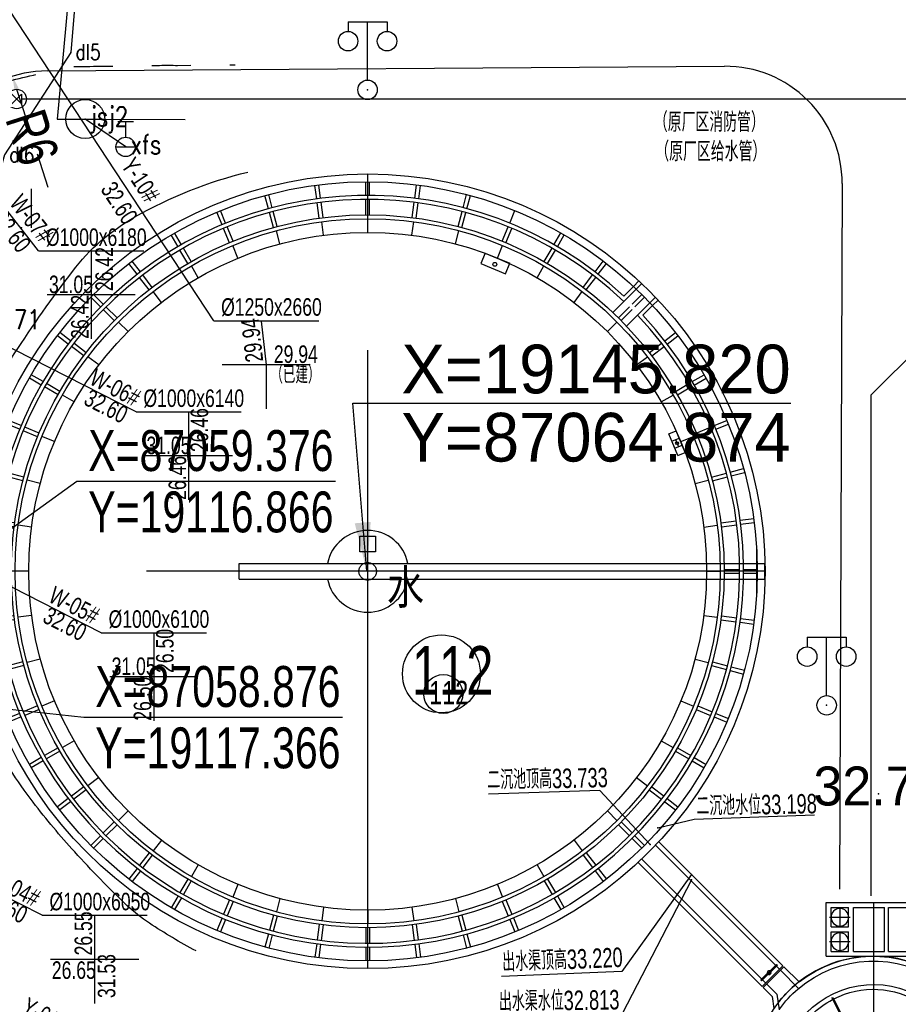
# Model space of a CAD drawing. Header units: millimetres. Extents: x 1371 to 38096, y 232 to 174236.
# Tile 66 of 84: x 19128 to 19173, y 87043 to 87093. Entities that reach past the tile are written whole.
import ezdxf
from ezdxf.enums import TextEntityAlignment as Align

# ---------------------------------------------------------------- set-up
doc = ezdxf.new("R2010")
doc.units = ezdxf.units.MM
doc.header["$LTSCALE"] = 10
for name, pattern in [('CENTER', [50.800000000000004, 31.75, -6.35, 6.35, -6.35]), ('CONTINOUS', [0]), ('DASHED', [0.75, 0.5, -0.25]), ('X6', [2, 1, -1])]:
    doc.linetypes.add(name, pattern=pattern)
for name, color, linetype in [('0-FXM-剩余污泥管', 7, '剩余污泥管'), ('0提标-单体编号-平面图', 3, 'Continuous'), ('0提标-单体编号-管线图', 2, 'Continuous'), ('0提标-坐标', 3, 'Continuous'), ('0提标-尺寸标注-平面 定位图', 3, 'Continuous'), ('0提标-管-污水插旗', 3, 'Continuous'), ('0提标-管-给水管', 2, '厂区给水管'), ('0提标-管-雨水插旗', 2, 'Continuous'), ('0提标-道路', 2, 'Continuous'), ('DLSS', 30, 'Continuous'), ('dx', 8, 'Continuous'), ('GCD', 8, 'Continuous'), ('LOCKUP', 7, 'Continuous'), ('SZZ-消防管', 4, '厂区消防管'), ('ZBTZ', 8, 'Continuous'), ('原有管线', 7, 'Continuous'), ('坐标', 7, 'Continuous'), ('电力', 180, 'Continuous'), ('给水', 5, 'Continuous'), ('雨水', 180, 'Continuous')]:
    doc.layers.add(name, color=color, linetype=linetype)
doc.styles.add('HZ', font='rs.shx', dxfattribs={"width": 0.8, "bigfont": 'hztxt.shx'})
doc.styles.add('SMEDI', font='smsim1.shx', dxfattribs={"width": 0.75, "bigfont": 'smfs.shx'})
doc.styles.add('SMEDI1', font='smsim.shx', dxfattribs={"width": 0.75, "bigfont": 'smfs.shx'})
doc.styles.add('songti', font='txt', dxfattribs={"width": 0.75})
doc.styles.get("Standard").update_dxf_attribs({"font": 'smsim.shx', "bigfont": 'smfs.shx'})
doc.styles.add('宋体', font='smsim1.shx', dxfattribs={"bigfont": 'smfs.shx'})
doc.styles.add('黑体', font='smsim.shx', dxfattribs={"width": 0.75, "bigfont": 'smfs.shx'})
doc.linetypes.add('剩余污泥管', pattern='A,4,-0.5,["SN",songti,S=0.4,R=0,X=-0.2,Y=-0.2],-0.7', length=5.2)
doc.linetypes.add('厂区消防管', pattern='A,4,-0.5,["XF",songti,S=0.4,R=0,X=-0.2,Y=-0.2],-0.7', length=5.2)
doc.linetypes.add('厂区给水管', pattern='A,4,-0.4,["GS",songti,S=0.4,R=0,X=-0.2,Y=-0.2],-0.4', length=4.8)
doc.dimstyles.new('1-700', dxfattribs={"dimscale": 0.7, "dimtxt": 3, "dimasz": 1, "dimexe": 0.5, "dimexo": 0.5, "dimgap": 0, "dimtad": 1, "dimdsep": 46, "dimtxsty": 'SMEDI', "dimblk1": 'ARCHTICK', "dimblk2": 'ARCHTICK', "dimsah": 1, "dimcen": 0, "dimclrd": 7, "dimclre": 7, "dimclrt": 3, "dimazin": 0, "dimtfac": 1, "dimtix": 1, "dimtmove": 2, "dimatfit": 3, "dimldrblk": 'ARCHTICK', "dimfxl": 0, "dimtolj": 1, "dimtzin": 0, "dimarcsym": 0})
doc.dimstyles.new('ISO-25', dxfattribs={"dimtxt": 2.5, "dimasz": 2.5, "dimexe": 1.25, "dimexo": 0.625, "dimgap": 0.2, "dimtad": 1, "dimtxsty": 'Standard', "dimcen": 2.5, "dimadec": 0, "dimazin": 0, "dimtfac": 1, "dimtmove": 0, "dimatfit": 3, "dimfxl": 0, "dimarcsym": 0})

# ---------------------------------------------------------------- blocks, each defined once
blk = doc.blocks.new('gc133')
for p, q in [((-0.8, 2.6), (0.8, 2.6)), ((0, 1), (0, 2.6)), ((-1, 0), (1, 0))]:
    blk.add_line(p, q)
blk.add_circle((0, 0), 1)
blk = doc.blocks.new('给水')
at = {"layer": '给水'}
blk.add_line((-1, 0), (1, 0), dxfattribs=at)
blk.add_circle((0, 0), 1, dxfattribs=at)
blk = doc.blocks.new('*U325')
at = {"layer": 'DLSS', "color": 8, "linetype": 'X6', "ltscale": 0.2, "flags": 128}
for points in [[(19123.2475, 87088.2645, -0.0248532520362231), (19125.52892421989, 87089.43007453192, -0.0441511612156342), (19126.89300000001, 87089.904, -0.0049702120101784), (19129.79155390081, 87090.60166466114, -0.0161153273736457), (19130.694, 87090.77900000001, -0.00209033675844), (19131.43316895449, 87090.78748806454, -0.0024061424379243), (19134.25806241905, 87090.81992703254, -0.0136115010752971), (19136.10636107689, 87090.84115151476), (19139.054, 87090.875)], [(19128.901, 86983.109, -0.0060076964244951), (19126.48173902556, 86983.88815086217, -0.0095959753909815), (19124.983, 86984.423, -0.0037721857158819), (19120.9144065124, 86985.99878390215, -0.0235094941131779), (19120.276, 86986.287, -0.0582437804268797), (19118.92156606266, 86987.18884642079, -0.0321175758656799), (19116.804, 86989.234, -0.0045114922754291), (19116.0439602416, 86990.08404408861, -0.0035329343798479), (19115.091, 86991.185, -0.0163191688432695), (19113.47308722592, 86993.21143858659, -0.0177274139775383), (19112.114, 86995.17399999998, -0.0721618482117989), (19111.05814796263, 86997.49979589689, -0.0436386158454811), (19110.243, 87001.63, -0.0158526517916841), (19109.99826999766, 87004.84674178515, -0.0456436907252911), (19110.051, 87005.968, -0.0043644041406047), (19110.64180693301, 87009.95959866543, -0.0014957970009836), (19112.502, 87021.585, -6.09135781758e-05), (19116.8898542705, 87048.47040330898, -0.0003605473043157), (19117.635, 87053.01199999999, -0.0007622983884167), (19118.14099731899, 87056.05324569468, 0.0001413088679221), (19120.891, 87072.45599999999, 0.0044629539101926), (19121.6660487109, 87077.3551093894, 0.0020080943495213), (19123.24749999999, 87088.2645), (19123.24749999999, 87088.2645), (19123.24749999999, 87088.2645), (19123.24749999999, 87088.2645)]]:
    blk.add_lwpolyline(points, format="xyb", dxfattribs=at)
at = {"layer": 'dx', "linetype": 'Continuous', "flags": 128}
for points in [[(19144.858875, 87093.084941), (19146.858875, 87093.084941)], [(19144.858875, 87093.084941), (19144.858875, 87092.584941)], [(19144.858875, 87093.084941), (19146.858875, 87093.084941)], [(19144.858875, 87093.084941), (19144.858875, 87092.584941)], [(19145.858875, 87090.084941), (19145.858875, 87093.084941)], [(19145.858875, 87090.084941), (19145.858875, 87093.084941)], [(19146.858875, 87093.084941), (19146.858875, 87092.584941)], [(19146.858875, 87093.084941), (19146.858875, 87092.584941)], [(19128.587243, 87084.508401), (19128.587243, 87082.508401)], [(19168.428283, 87061.486575), (19170.428283, 87061.486575)], [(19168.428283, 87061.486575), (19168.428283, 87060.986575)], [(19169.428283, 87058.486575), (19169.428283, 87061.486575)], [(19170.428283, 87061.486575), (19170.428283, 87060.986575)]]:
    blk.add_lwpolyline(points, dxfattribs=at)
at = {"layer": 'dx', "linetype": 'Continuous', "ltscale": 0.3}
for centre in [(19144.858875, 87092.084941), (19144.858875, 87092.084941), (19146.858875, 87092.084941), (19146.858875, 87092.084941), (19145.858875, 87089.584941), (19145.858875, 87089.584941), (19168.428283, 87060.486575), (19170.428283, 87060.486575), (19169.428283, 87057.986575)]:
    blk.add_circle(centre, 0.5, dxfattribs=at)
at = {"layer": 'dx', "ltscale": 0.3}
for p in [(19145.858875, 87089.584941), (19145.858875, 87089.584941), (19128.087243, 87082.508401), (19169.428283, 87057.986575), (19169.428283, 87057.986575), (19172.092841, 87053.444318, 32.7), (19172.092841, 87053.444318, 32.7)]:
    blk.add_point(p, dxfattribs=at)
at = {"layer": 'ZBTZ', "color": 8, "linetype": 'Continuous', "ltscale": 0.3, "flags": 128}
blk.add_lwpolyline([(19137.06, 87045.374, -0.0232669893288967), (19134.65726859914, 87046.80165503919, -0.0444030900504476), (19133.509, 87047.714, -0.0181486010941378), (19130.82422604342, 87050.45874837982, -0.0209683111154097), (19128.693, 87053.009, -0.0406901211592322), (19126.44837368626, 87056.48895803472, -0.044023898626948), (19124.945, 87060.01, -0.0675883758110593), (19124.22420280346, 87063.95821344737, -0.0653023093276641), (19124.576, 87068.096, -0.0281221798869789), (19125.33928069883, 87070.83829298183, -0.024405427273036), (19126.545, 87073.888, -0.03835630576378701), (19127.71927053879, 87076.0274466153, -0.0180177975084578), (19130.712, 87080.267, -0.1015404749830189), (19133.91956123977, 87083.06721205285, -0.0689393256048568), (19139.717, 87085.36699999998)], format="xyb", dxfattribs=at)
at = {"layer": '电力', "color": 8, "linetype": 'Continuous', "ltscale": 0.3}
blk.add_point((19130.621, 87091.502, 32.609), dxfattribs=at)
at = {"layer": '给水', "color": 8, "linetype": 'Continuous', "ltscale": 0.3}
for p in [(19131.364, 87088.08799999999, 32.755), (19133.442, 87086.655, 32.75)]:
    blk.add_point(p, dxfattribs=at)
at = {"layer": '雨水', "color": 8, "linetype": 'Continuous', "ltscale": 0.3}
for p, q in [((19157.77763302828, 87053.62100747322, 33.787), (19152.06320538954, 87053.42614562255, 33.787)), ((19160.37, 87050.843, 33.787), (19157.77763302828, 87053.62100747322, 33.787)), ((19160.761, 87051.699, 33.275), (19162.63395051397, 87052.14229483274, 33.275)), ((19162.63395051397, 87052.14229483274, 33.275), (19168.798175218, 87052.35836116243, 33.275)), ((19162.485, 87049.302, 33.274), (19158.91191573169, 87044.31473183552, 33.274)), ((19162.498, 87049.026, 32.857), (19158.92625242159, 87042.1529823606)), ((19158.91191573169, 87044.31473183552, 33.274), (19152.73330798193, 87044.05918130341, 33.274))]:
    blk.add_line(p, q, dxfattribs=at)
for p in [(19160.761, 87051.699, 33.275), (19160.37, 87050.843, 33.787), (19162.485, 87049.302, 33.274), (19162.498, 87049.026, 32.857)]:
    blk.add_point(p, dxfattribs=at)
at = {"color": 8, "linetype": 'Continuous', "ltscale": 0.3}
blk.add_blockref('给水', (19131.364, 87088.08799999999, 32.755), dxfattribs=at)
at = {"layer": '给水', "color": 8, "ltscale": 0.3, "xscale": 0.5, "yscale": 0.5}
blk.add_blockref('gc133', (19133.442, 87086.655, 32.75), dxfattribs=at)
at = {"layer": 'dx', "ltscale": 0.3, "style": '黑体'}
for s, p in [('水', (19147.804155, 87064.091587)), ('32.70', (19172.092841, 87053.844318, 32.7))]:
    blk.add_text(s, height=2, dxfattribs=at).set_placement(p, align=Align.MIDDLE)
at = {"layer": 'GCD', "linetype": 'Continuous', "ltscale": 0.3, "style": 'HZ', "width": 0.8}
blk.add_text('32.71', height=1, dxfattribs=at).set_placement((19125.98971428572, 87077.295))
at = {"layer": '电力', "color": 8, "linetype": 'Continuous', "ltscale": 0.3, "style": 'HZ', "width": 0.8}
for s, p in [('dl5', (19130.871, 87091.127, 32.609)), ('dl6', (19127.469, 87085.866, 32.682))]:
    blk.add_text(s, height=0.8, dxfattribs=at).set_placement(p)
at = {"layer": '给水', "color": 8, "linetype": 'Continuous', "ltscale": 0.3, "style": 'HZ', "width": 0.8}
for s, p in [('jsj2', (19131.614, 87087.713, 32.755)), ('xfs', (19133.692, 87086.28, 32.75))]:
    blk.add_text(s, height=1, dxfattribs=at).set_placement(p)
at = {"layer": '雨水', "color": 8, "linetype": 'Continuous', "ltscale": 0.3, "style": '宋体', "width": 0.7}
for s, rotation, p in [('二沉池顶高33.733', 1.233065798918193, (19152.01482605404, 87053.65244859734, 0.0079999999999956)), ('二沉池水位33.198', 1.233065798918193, (19162.74901487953, 87052.3135758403, -33.74500000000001)), (' 出水渠顶高33.220', 2.368434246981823, (19152.53251132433, 87044.29232562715, 33.274)), (' 出水渠水位32.813', 0.9385787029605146, (19152.34952495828, 87042.27096956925, -32.857))]:
    blk.add_text(s, height=1, rotation=rotation, dxfattribs=at).set_placement(p)
blk = doc.blocks.new('*U187')
blk.add_line((0, 0), (13.28463717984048, 0))
at = {"style": 'SMEDI1', "width": 0.75}
blk.add_text(' X=87058.876 ', height=2.1, dxfattribs=at).set_placement((3.214697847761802e-17, 0.525))
blk.add_text(' Y=19117.366 ', height=2.1, dxfattribs=at).set_placement((3.214697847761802e-17, -0.525), align=Align.TOP_LEFT)
blk = doc.blocks.new('_ARCHTICK')
at = {"color": 0, "linetype": 'ByBlock', "const_width": 0.15}
blk.add_lwpolyline([(-0.5, -0.5), (0.5, 0.5)], dxfattribs=at)
blk = doc.blocks.new('*U186')
blk.add_line((0, 0), (13.28463717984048, 0))
at = {"style": 'SMEDI1', "width": 0.75}
blk.add_text(' X=87059.376 ', height=2.1, dxfattribs=at).set_placement((3.214697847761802e-17, 0.525))
blk.add_text(' Y=19116.866 ', height=2.1, dxfattribs=at).set_placement((3.214697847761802e-17, -0.525), align=Align.TOP_LEFT)
blk = doc.blocks.new('*D162')
at = {"layer": '0提标-尺寸标注-平面 定位图', "color": 7, "lineweight": -2}
for p, q in [((19127.84379330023, 87089.61413037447), (19128.36639509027, 87087.98857089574)), ((19129.46592477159, 87084.56846991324), (19128.91271672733, 87086.28923053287))]:
    blk.add_line(p, q, dxfattribs=at)
at = {"layer": '0提标-尺寸标注-平面 定位图', "color": 7}
blk.add_solid([(19127.95486129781, 87089.64983767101), (19127.73272530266, 87089.57842307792), (19127.629549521, 87090.2805383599)], dxfattribs=at)
at = {"layer": 'Defpoints', "color": 0}
for p in [(19127.629549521, 87090.2805383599), (19129.46592477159, 87084.56846991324)]:
    blk.add_point(p, dxfattribs=at)
at = {"layer": '0提标-尺寸标注-平面 定位图', "color": 3, "insert": (19128.63955590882, 87087.13890071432), "char_height": 2.1, "attachment_point": 5, "rotation": 287.8221003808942, "style": 'SMEDI'}
blk.add_mtext('\\A1;R6', dxfattribs=at)
blk = doc.blocks.new('erchenghcipeishui')
at = {"color": 8}
for p, q in [((19286.86671112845, 86771.42815733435), (19280.48080141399, 86765.04224759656)), ((19280.65757810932, 86764.86547090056), (19287.03783586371, 86771.24572867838)), ((19281.36468489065, 86764.15836411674), (19287.74401030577, 86770.53768955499)), ((19287.92597226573, 86770.36609812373), (19281.54146158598, 86763.98158742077)), ((19278.25556945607, 86768.2813554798), (19273.46456945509, 86768.2813554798)), ((19275.25556945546, 86765.7813554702), (19275.25556945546, 86768.03135547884)), ((19276.85556945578, 86768.03135547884), (19275.25556945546, 86768.03135547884)), ((19276.85556945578, 86765.7813554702), (19276.85556945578, 86768.03135547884)), ((19278.00556945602, 86768.03135547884), (19277.10556945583, 86768.03135547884)), ((19277.10556945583, 86767.031355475), (19277.10556945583, 86768.03135547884)), ((19278.00556945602, 86767.031355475), (19278.00556945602, 86768.03135547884)), ((19278.25556945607, 86765.53135546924), (19278.25556945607, 86768.2813554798)), ((19278.00556945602, 86767.031355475), (19277.10556945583, 86767.031355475)), ((19277.10556945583, 86765.7813554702), (19277.10556945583, 86766.78135547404)), ((19278.00556945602, 86766.78135547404), (19277.10556945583, 86766.78135547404)), ((19278.00556945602, 86765.7813554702), (19278.00556945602, 86766.78135547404)), ((19278.25556945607, 86765.53135546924), (19273.46456945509, 86765.53135546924)), ((19276.85556945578, 86765.7813554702), (19275.25556945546, 86765.7813554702)), ((19278.00556945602, 86765.7813554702), (19277.10556945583, 86765.7813554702)), ((19280.42706129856, 86764.98850748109), (19279.65210678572, 86764.21355296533)), ((19280.42706129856, 86764.98850748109), (19281.4877214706, 86763.92784730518)), ((19280.48080141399, 86765.04224759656), (19281.54146158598, 86763.98158742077)), ((19280.80942901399, 86765.10913873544), (19280.76443054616, 86765.06482117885)), ((19280.76443054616, 86765.06482117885), (19281.5699438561, 86764.27149679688)), ((19280.80942901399, 86765.10913873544), (19281.61449020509, 86764.3162596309)), ((19279.67225145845, 86763.88014424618), (19280.60383799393, 86764.81173078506)), ((19281.28173648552, 86764.69105548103), (19281.08837008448, 86764.68489796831)), ((19281.1819745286, 86764.78465992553), (19281.18813204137, 86764.59129352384)), ((19280.79389940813, 86763.58757863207), (19281.31094477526, 86764.10462400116)), ((19281.4877214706, 86763.92784730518), (19281.02757294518, 86763.46769877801)), ((19281.61449020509, 86764.3162596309), (19281.57017779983, 86764.27126639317)), ((19277.90889032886, 86763.41904214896), (19277.14077804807, 86761.91412164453)), ((19277.96498860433, 86763.39004090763), (19277.19687632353, 86761.88512040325)), ((19277.96498860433, 86763.39004090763), (19277.90908721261, 86763.41941681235)), ((19280.79389940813, 86763.58757863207), (19280.67762952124, 86762.78222617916)), ((19281.02757294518, 86763.46769877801), (19280.93787329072, 86762.84638711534))]:
    blk.add_line(p, q, dxfattribs=at)
at = {"color": 8, "linetype": 'DASHED', "ltscale": 200}
for p, q in [((19275.06456945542, 86768.03135547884), (19273.46456945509, 86768.03135547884)), ((19275.06456945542, 86765.7813554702), (19275.06456945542, 86768.03135547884)), ((19275.06456945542, 86765.7813554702), (19273.46456945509, 86765.7813554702))]:
    blk.add_line(p, q, dxfattribs=at)
at = {"color": 8, "linetype": 'CENTER', "ltscale": 0.1}
blk.add_line((19275.83056945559, 86768.28135547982), (19275.83056945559, 86753.13135542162), dxfattribs=at)
at = {"color": 8, "ltscale": 200}
for p, q in [((19277.55556945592, 86768.05535547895), (19277.55556945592, 86767.00735547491)), ((19278.07956945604, 86767.53135547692), (19277.03156945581, 86767.53135547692)), ((19277.55556945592, 86766.80535547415), (19277.55556945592, 86765.75735547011)), ((19278.07956945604, 86766.28135547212), (19277.03156945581, 86766.28135547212))]:
    blk.add_line(p, q, dxfattribs=at)
at = {"color": 8}
for centre, major_axis, ratio, start_param, end_param in [((19277.55556945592, 86767.53135547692), (0.3181980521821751, 0.318198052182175), 0.9999999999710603, 5.497787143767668, 11.78097245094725), ((19277.55556945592, 86766.28135547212), (0.3181980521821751, 0.318198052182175), 0.9999999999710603, 5.497787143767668, 11.78097245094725), ((19275.83056945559, 86759.33135544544), (7.282789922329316e-05, 6.200000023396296), 0.999999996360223, -0.6641216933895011, 0.611889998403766), ((19275.83056945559, 86759.33135544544), (0.0007681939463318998, 6.199999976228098), 0.999999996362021, -1.570672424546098, 4.712512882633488), ((19275.83056945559, 86759.33135544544), (-0.000181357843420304, 5.950000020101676), 0.9999999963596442, -0.7097261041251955, 0.6283702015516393), ((19275.83056945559, 86759.33135544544), (-0.0001707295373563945, 4.75000001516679), 0.9999999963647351, 1.597041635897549, 7.37832004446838), ((19281.18505328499, 86764.6879767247), (0.06840000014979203, 0.06840000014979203), 0.9999999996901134, 5.497787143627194, 11.78097245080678), ((19275.83056945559, 86759.33135544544), (3.181980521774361, 3.181980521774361), 0.9999999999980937, 0.3152821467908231, 1.35704018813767), ((19275.83056945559, 86759.33135544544), (4.207285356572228, 4.207285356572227), 0.9999999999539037, 6.126187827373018, 6.358887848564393), ((19275.83056945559, 86759.33135544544), (-4.384062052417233, 4.384062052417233), 0.9999999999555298, 4.587056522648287, 4.785033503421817), ((19275.83056945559, 86759.33135544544), (-3.181980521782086, 3.181980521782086), 0.999999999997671, 4.411367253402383, 5.013410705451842)]:
    blk.add_ellipse(centre, major_axis=major_axis, ratio=ratio, start_param=start_param, end_param=end_param, dxfattribs=at)
blk = doc.blocks.new('一期二沉池')
at = {"color": 8}
for p, q in [((19249.76592477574, 86808.64747479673), (19249.76592477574, 86809.34748386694)), ((19249.96592477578, 86808.64747479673), (19249.96592477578, 86809.34748386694)), ((19247.24765859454, 86808.46931021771), (19247.15628907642, 86809.1633306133)), ((19247.44594756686, 86808.49541545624), (19247.35457804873, 86809.18943585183)), ((19252.28590198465, 86808.49541545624), (19252.37727150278, 86809.18943585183)), ((19252.48419095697, 86808.46931021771), (19252.5755604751, 86809.1633306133)), ((19244.77419167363, 86807.96397016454), (19244.59301599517, 86808.64012700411)), ((19244.96737683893, 86808.01573397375), (19244.78620116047, 86808.69189081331)), ((19254.76447271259, 86808.01573397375), (19254.94564839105, 86808.69189081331)), ((19254.95765787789, 86807.96397016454), (19255.13883355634, 86808.64012700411)), ((19242.57262162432, 86807.21663783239), (19242.30473975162, 86807.86336188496)), ((19257.15922792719, 86807.21663783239), (19257.42710979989, 86807.86336188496)), ((19242.38784571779, 86807.14010114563), (19242.11996384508, 86807.78682519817)), ((19249.86592477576, 86806.74773385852), (19249.86592477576, 86807.44773386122)), ((19245.36247339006, 86806.15484323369), (19245.18130005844, 86806.83099131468)), ((19247.59476903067, 86806.59887444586), (19247.50340069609, 86807.29288585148)), ((19252.13708052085, 86806.59887444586), (19252.22844885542, 86807.29288585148)), ((19254.36937616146, 86806.15484323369), (19254.55054949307, 86806.83099131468)), ((19240.12945176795, 86806.01179978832), (19239.77944723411, 86806.61802542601)), ((19240.30265684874, 86806.1117997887), (19239.9526523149, 86806.7180254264)), ((19259.42919270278, 86806.1117997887), (19259.77919723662, 86806.7180254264)), ((19259.60239778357, 86806.01179978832), (19259.95240231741, 86806.61802542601)), ((19243.20723305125, 86805.42323771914), (19242.93935464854, 86806.06995339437)), ((19256.52461650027, 86805.42323771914), (19256.79249490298, 86806.06995339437)), ((19255.8899112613, 86805.68614123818), (19255.66718950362, 86805.1484433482)), ((19255.8899112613, 86805.68614123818), (19257.15932173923, 86805.16033420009)), ((19238.03765157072, 86804.59837164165), (19237.61151305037, 86805.15372617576)), ((19238.19632223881, 86804.72012392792), (19237.77018371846, 86805.275478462)), ((19241.16592477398, 86804.41657587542), (19240.81592477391, 86805.02279366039)), ((19255.66718950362, 86805.1484433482), (19256.93659998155, 86804.6226363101)), ((19256.93659998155, 86804.6226363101), (19257.15932173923, 86805.16033420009)), ((19258.56592477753, 86804.41657587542), (19258.9159247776, 86805.02279366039)), ((19261.5355273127, 86804.72012392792), (19261.96166583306, 86805.275478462)), ((19261.69419798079, 86804.59837164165), (19262.12033650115, 86805.15372617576)), ((19262.44759461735, 86802.63651046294), (19263.65008690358, 86803.83900275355)), ((19263.0091317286, 86803.48089028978), (19263.50442094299, 86803.97617950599)), ((19263.78743365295, 86804.25919221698), (19263.50442094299, 86803.97617950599)), ((19263.65008690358, 86803.83900275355), (19263.9330163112, 86804.12193216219)), ((19236.14823640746, 86802.9240008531), (19235.65325524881, 86803.41898201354)), ((19236.28965776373, 86803.06542220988), (19235.79467660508, 86803.56040337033)), ((19239.27347590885, 86803.15208196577), (19238.84734290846, 86803.70742930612)), ((19260.45837364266, 86803.15208196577), (19260.88450664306, 86803.70742930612)), ((19263.44219178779, 86803.06542220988), (19263.93717294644, 86803.56040337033)), ((19263.58361314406, 86802.9240008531), (19264.0785943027, 86803.41898201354)), ((19264.35719368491, 86803.13189596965), (19264.64012309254, 86803.4148253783)), ((19263.15470139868, 86801.92940367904), (19264.35719368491, 86803.13189596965)), ((19263.99908122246, 86802.49094079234), (19264.49437043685, 86802.98623000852)), ((19264.77738314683, 86803.26924271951), (19264.49437043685, 86802.98623000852)), ((19237.56226678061, 86801.65139183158), (19237.06729203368, 86802.14636658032)), ((19262.16958277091, 86801.65139183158), (19262.66455751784, 86802.14636658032)), ((19234.49353469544, 86801.01733637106), (19233.93818016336, 86801.44347489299)), ((19234.61528698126, 86801.17600703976), (19234.05993244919, 86801.60214556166)), ((19265.11656257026, 86801.17600703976), (19265.67191710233, 86801.60214556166)), ((19265.23831485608, 86801.01733637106), (19265.79366938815, 86801.44347489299)), ((19236.06157665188, 86799.94018269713), (19235.50622931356, 86800.36631569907)), ((19263.67027289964, 86799.94018269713), (19264.22562023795, 86800.36631569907)), ((19233.10185883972, 86798.9110017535), (19232.49563320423, 86799.26100628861)), ((19233.20185883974, 86799.08420683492), (19232.59563320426, 86799.43421137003)), ((19266.52999071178, 86799.08420683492), (19267.13621634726, 86799.43421137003)), ((19266.62999071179, 86798.9110017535), (19267.23621634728, 86799.26100628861)), ((19234.79708274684, 86798.0477338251), (19234.19086496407, 86798.39773382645)), ((19264.93476680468, 86798.0477338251), (19265.54098458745, 86798.39773382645)), ((19231.99702080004, 86796.64103696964), (19231.35029674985, 86796.90891884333)), ((19232.07355748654, 86796.82581287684), (19231.42683343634, 86797.09369475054)), ((19267.65829206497, 86796.82581287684), (19268.30501611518, 86797.09369475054)), ((19267.73482875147, 86796.64103696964), (19268.38155280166, 86796.90891884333)), ((19233.79042090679, 86796.0064255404), (19233.1437052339, 86796.2743039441)), ((19265.33270655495, 86796.40371991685), (19265.70225836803, 86796.5567932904)), ((19265.79192667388, 86795.2950644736), (19265.33270655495, 86796.40371991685)), ((19266.16147848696, 86795.44813784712), (19265.70225836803, 86796.5567932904)), ((19265.94142864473, 86796.0064255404), (19266.58814431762, 86796.2743039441)), ((19265.48577992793, 86796.03416810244), (19265.85533174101, 86796.18724147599)), ((19265.6388533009, 86795.664616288), (19266.00840511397, 86795.81768966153)), ((19265.67055583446, 86796.1107047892), (19265.82362920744, 86795.74115297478)), ((19265.79192667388, 86795.2950644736), (19266.16147848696, 86795.44813784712)), ((19231.1979246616, 86794.24628174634), (19230.52176782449, 86794.42745742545)), ((19231.24968847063, 86794.43946691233), (19230.57353163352, 86794.62064259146)), ((19268.48216108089, 86794.43946691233), (19269.15831791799, 86794.62064259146)), ((19268.53392488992, 86794.24628174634), (19269.21008172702, 86794.42745742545)), ((19233.0588153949, 86793.85118519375), (19232.38266731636, 86794.03235852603)), ((19266.67303415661, 86793.85118519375), (19267.34918223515, 86794.03235852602)), ((19230.71824318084, 86791.7677110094), (19230.02422278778, 86791.85908052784)), ((19230.7443484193, 86791.96599998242), (19230.05032802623, 86792.05736950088)), ((19232.61478418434, 86791.61888954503), (19231.92077278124, 86791.71025787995)), ((19267.11706536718, 86791.61888954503), (19267.81107677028, 86791.71025787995)), ((19268.98750113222, 86791.96599998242), (19269.68152152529, 86792.05736950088)), ((19269.01360637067, 86791.7677110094), (19269.70762676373, 86791.85908052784)), ((19249.46592477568, 86791.1477337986), (19250.26592477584, 86791.1477337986)), ((19249.46592477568, 86790.34773379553), (19249.46592477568, 86791.1477337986)), ((19250.26592477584, 86791.1477337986), (19250.26592477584, 86790.34773379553)), ((19269.82306754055, 86790.65634100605), (19269.82418884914, 86788.05634099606)), ((19250.26592477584, 86790.34773379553), (19249.46592477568, 86790.34773379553)), ((19243.26200282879, 86789.7477337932), (19270.26200283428, 86789.7477337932)), ((19243.26200282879, 86788.94773379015), (19243.26200282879, 86789.7477337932)), ((19270.26200283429, 86788.94773379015), (19270.26200283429, 86789.7477337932)), ((19230.56618384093, 86789.44773379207), (19229.86617477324, 86789.44773379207)), ((19230.56618384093, 86789.24773379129), (19229.86617477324, 86789.24773379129)), ((19232.46592477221, 86789.34773379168), (19231.76592477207, 86789.34773379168)), ((19267.26592477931, 86789.34773379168), (19267.96592477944, 86789.34773379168)), ((19269.16566571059, 86789.44773379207), (19269.86567477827, 86789.44773379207)), ((19269.16566571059, 86789.24773379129), (19269.86567477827, 86789.24773379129)), ((19243.26200282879, 86788.94773379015), (19270.26200283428, 86788.94773379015)), ((19230.71824318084, 86786.92775657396), (19230.02422278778, 86786.83638705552)), ((19230.7443484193, 86786.72946760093), (19230.05032802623, 86786.63809808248)), ((19232.61478418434, 86787.07657803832), (19231.92077278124, 86786.98520970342)), ((19267.11706536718, 86787.07657803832), (19267.81107677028, 86786.98520970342)), ((19268.98750113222, 86786.72946760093), (19269.68152152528, 86786.63809808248)), ((19269.01360637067, 86786.92775657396), (19269.70762676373, 86786.83638705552)), ((19233.0588153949, 86784.8442823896), (19232.38266731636, 86784.66310905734)), ((19266.67303415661, 86784.8442823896), (19267.34918223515, 86784.66310905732)), ((19231.1979246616, 86784.44918583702), (19230.52176782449, 86784.2680101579)), ((19231.24968847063, 86784.25600067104), (19230.57353163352, 86784.07482499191)), ((19268.48216108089, 86784.25600067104), (19269.15831791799, 86784.07482499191)), ((19268.53392488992, 86784.44918583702), (19269.21008172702, 86784.2680101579)), ((19233.79042090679, 86782.68904204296), (19233.1437052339, 86782.42116363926)), ((19265.94142864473, 86782.68904204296), (19266.58814431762, 86782.42116363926)), ((19231.99702080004, 86782.05443061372), (19231.35029674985, 86781.78654874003)), ((19267.73482875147, 86782.05443061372), (19268.38155280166, 86781.78654874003)), ((19232.07355748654, 86781.86965470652), (19231.42683343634, 86781.60177283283)), ((19267.65829206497, 86781.86965470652), (19268.30501611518, 86781.60177283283)), ((19234.79708274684, 86780.64773375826), (19234.19086496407, 86780.2977337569)), ((19264.93476680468, 86780.64773375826), (19265.54098458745, 86780.2977337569)), ((19233.10185883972, 86779.78446582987), (19232.49563320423, 86779.43446129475)), ((19233.20185883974, 86779.61126074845), (19232.59563320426, 86779.26125621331)), ((19266.52999071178, 86779.61126074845), (19267.13621634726, 86779.26125621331)), ((19266.62999071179, 86779.78446582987), (19267.23621634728, 86779.43446129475)), ((19236.06157665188, 86778.75528488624), (19235.50622931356, 86778.32915188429)), ((19263.67027289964, 86778.75528488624), (19264.22562023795, 86778.32915188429)), ((19234.49353469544, 86777.67813121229), (19233.93818016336, 86777.25199269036)), ((19234.61528698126, 86777.51946054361), (19234.05993244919, 86777.09332202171)), ((19265.11656257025, 86777.51946054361), (19265.67191710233, 86777.09332202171)), ((19265.23831485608, 86777.67813121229), (19265.79366938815, 86777.25199269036)), ((19237.56226678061, 86777.04407575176), (19237.06729203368, 86776.54910100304)), ((19262.16958277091, 86777.04407575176), (19262.66455751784, 86776.54910100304)), ((19236.14823640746, 86775.77146673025), (19235.65325524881, 86775.27648556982)), ((19236.28965776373, 86775.63004537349), (19235.79467660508, 86775.13506421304)), ((19239.27347590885, 86775.5433856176), (19238.84734290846, 86774.98803827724)), ((19260.45837364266, 86775.5433856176), (19260.88450664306, 86774.98803827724)), ((19263.44219178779, 86775.63004537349), (19263.93717294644, 86775.13506421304)), ((19263.58361314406, 86775.77146673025), (19264.0785943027, 86775.27648556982)), ((19238.03765157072, 86774.09709594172), (19237.61151305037, 86773.54174140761)), ((19238.19632223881, 86773.97534365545), (19237.77018371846, 86773.41998912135)), ((19241.16592477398, 86774.27889170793), (19240.81592477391, 86773.67267392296)), ((19258.56592477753, 86774.27889170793), (19258.9159247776, 86773.67267392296)), ((19261.5355273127, 86773.97534365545), (19261.96166583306, 86773.41998912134)), ((19261.69419798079, 86774.09709594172), (19262.12033650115, 86773.54174140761)), ((19243.20723305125, 86773.27222986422), (19242.93935464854, 86772.62551418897)), ((19256.52461650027, 86773.27222986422), (19256.79249490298, 86772.62551418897)), ((19240.12945176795, 86772.68366779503), (19239.77944723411, 86772.07744215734)), ((19240.30265684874, 86772.58366779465), (19239.9526523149, 86771.97744215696)), ((19245.36247339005, 86772.54062434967), (19245.18130005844, 86771.86447626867)), ((19254.36937616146, 86772.54062434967), (19254.55054949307, 86771.86447626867)), ((19259.42919270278, 86772.58366779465), (19259.77919723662, 86771.97744215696)), ((19259.60239778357, 86772.68366779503), (19259.95240231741, 86772.07744215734)), ((19247.59476903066, 86772.0965931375), (19247.50340069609, 86771.40258173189)), ((19249.86592477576, 86771.94773372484), (19249.86592477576, 86771.24773372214)), ((19252.13708052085, 86772.0965931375), (19252.22844885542, 86771.40258173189)), ((19242.38784571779, 86771.55536643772), (19242.11996384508, 86770.90864238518)), ((19242.57262162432, 86771.47882975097), (19242.30473975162, 86770.8321056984)), ((19257.15922792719, 86771.47882975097), (19257.42710979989, 86770.8321056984)), ((19257.34400383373, 86771.55536643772), (19257.61188570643, 86770.90864238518)), ((19244.77419167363, 86770.73149741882), (19244.59301599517, 86770.05534057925)), ((19244.96737683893, 86770.6797336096), (19244.78620116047, 86770.00357677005)), ((19254.76447271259, 86770.6797336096), (19254.94564839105, 86770.00357677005)), ((19254.95765787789, 86770.73149741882), (19255.13883355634, 86770.05534057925)), ((19247.24765859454, 86770.22615736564), (19247.15628907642, 86769.53213697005)), ((19247.44594756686, 86770.20005212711), (19247.35457804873, 86769.50603173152)), ((19249.76592477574, 86770.04799278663), (19249.76592477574, 86769.34798371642)), ((19249.96592477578, 86770.04799278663), (19249.96592477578, 86769.34798371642)), ((19252.28590198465, 86770.20005212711), (19252.37727150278, 86769.50603173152)), ((19252.48419095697, 86770.22615736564), (19252.5755604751, 86769.53213697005))]:
    blk.add_line(p, q, dxfattribs=at)
at = {"color": 8, "linetype": 'CENTER', "ltscale": 0.1}
for p, q in [((19249.86592477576, 86768.94773371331), (19249.86592477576, 86809.74773387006)), ((19270.26592477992, 86789.34773379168), (19229.4659247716, 86789.34773379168))]:
    blk.add_line(p, q, dxfattribs=at)
at = {"color": 8, "linetype": 'DASHED', "ltscale": 200}
for p, q in [((19249.76592477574, 86807.64746063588), (19249.76592477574, 86808.44747208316)), ((19249.96592477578, 86807.64746063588), (19249.96592477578, 86808.44747208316)), ((19245.22619954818, 86807.04979446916), (19245.01914135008, 86807.8225461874)), ((19247.37818663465, 86807.47785131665), (19247.27376418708, 86808.27101855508)), ((19247.57647560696, 86807.50395655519), (19247.4720531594, 86808.29712379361)), ((19252.15537394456, 86807.50395655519), (19252.25979639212, 86808.29712379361)), ((19252.35366291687, 86807.47785131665), (19252.45808536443, 86808.27101855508)), ((19254.50565000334, 86807.04979446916), (19254.71270820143, 86807.8225461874)), ((19245.03301438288, 86806.99803065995), (19244.82595618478, 86807.77078237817)), ((19254.69883516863, 86806.99803065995), (19254.90589336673, 86807.77078237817)), ((19242.77053456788, 86806.21620853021), (19242.46438344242, 86806.95532273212)), ((19242.95531047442, 86806.29274521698), (19242.64915934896, 86807.03185941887)), ((19256.7765390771, 86806.29274521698), (19257.08269020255, 86807.03185941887)), ((19256.96131498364, 86806.21620853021), (19257.2674661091, 86806.95532273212)), ((19240.62945884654, 86805.14576212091), (19240.22945312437, 86805.83859235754)), ((19240.80266392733, 86805.24576212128), (19240.40265820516, 86805.93859235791)), ((19258.92918562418, 86805.24576212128), (19259.32919134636, 86805.93859235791)), ((19259.10239070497, 86805.14576212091), (19259.50239642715, 86805.83859235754)), ((19238.64642161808, 86803.80500706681), (19238.159405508, 86804.43969882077)), ((19238.80509228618, 86803.92675935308), (19238.31807617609, 86804.56145110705)), ((19260.92675726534, 86803.92675935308), (19261.41377337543, 86804.56145110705)), ((19261.08542793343, 86803.80500706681), (19261.57244404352, 86804.43969882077)), ((19236.85535319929, 86802.2168840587), (19236.28965968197, 86802.78257757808)), ((19236.99677455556, 86802.35830541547), (19236.43108103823, 86802.92399893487)), ((19262.73507499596, 86802.35830541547), (19263.30076851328, 86802.92399893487)), ((19262.87649635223, 86802.2168840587), (19263.44218986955, 86802.78257757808)), ((19235.28689926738, 86800.40856632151), (19234.65220751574, 86800.89558243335)), ((19235.40865155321, 86800.56723699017), (19234.77395980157, 86801.05425310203)), ((19264.32319799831, 86800.56723699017), (19264.95788974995, 86801.05425310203)), ((19264.44495028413, 86800.40856632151), (19265.07964203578, 86800.89558243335)), ((19233.96789650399, 86798.41099467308), (19233.27506626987, 86798.8110003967)), ((19234.06789650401, 86798.58419975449), (19233.37506626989, 86798.98420547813)), ((19265.6639530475, 86798.58419975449), (19266.35678328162, 86798.98420547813)), ((19265.76395304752, 86798.41099467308), (19266.45678328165, 86798.8110003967)), ((19232.99745009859, 86796.44312402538), (19232.25833589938, 86796.74927515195)), ((19266.73439945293, 86796.44312402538), (19267.47351365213, 86796.74927515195)), ((19232.9209134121, 86796.25834811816), (19232.18179921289, 86796.56449924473)), ((19266.81093613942, 86796.25834811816), (19267.55005033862, 86796.56449924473)), ((19232.16386416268, 86793.98745903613), (19231.39111244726, 86794.19451723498)), ((19232.21562797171, 86794.18064420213), (19231.44287625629, 86794.387702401)), ((19267.5162215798, 86794.18064420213), (19268.28897329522, 86794.387702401)), ((19267.56798538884, 86793.98745903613), (19268.34073710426, 86794.19451723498)), ((19231.70970207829, 86791.6371829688), (19230.91653484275, 86791.74160541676)), ((19231.73580731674, 86791.83547194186), (19230.9426400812, 86791.93989438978)), ((19267.99604223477, 86791.83547194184), (19268.78920947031, 86791.93989438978)), ((19268.02214747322, 86791.6371829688), (19268.81531470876, 86791.74160541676)), ((19231.56619799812, 86789.44773379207), (19230.76618655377, 86789.44773379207)), ((19231.56619799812, 86789.24773379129), (19230.76618655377, 86789.24773379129)), ((19268.1656515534, 86789.44773379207), (19268.96566299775, 86789.44773379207)), ((19268.1656515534, 86789.24773379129), (19268.96566299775, 86789.24773379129)), ((19231.70970207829, 86787.05828461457), (19230.91653484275, 86786.9538621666)), ((19231.73580731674, 86786.85999564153), (19230.9426400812, 86786.75557319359)), ((19267.99604223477, 86786.85999564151), (19268.78920947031, 86786.75557319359)), ((19268.02214747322, 86787.05828461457), (19268.81531470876, 86786.9538621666)), ((19232.16386416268, 86784.70800854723), (19231.39111244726, 86784.50095034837)), ((19267.56798538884, 86784.70800854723), (19268.34073710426, 86784.50095034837)), ((19232.21562797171, 86784.51482338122), (19231.44287625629, 86784.30776518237)), ((19267.5162215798, 86784.51482338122), (19268.28897329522, 86784.30776518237)), ((19232.9209134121, 86782.4371194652), (19232.18179921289, 86782.13096833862)), ((19232.99745009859, 86782.25234355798), (19232.25833589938, 86781.94619243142)), ((19266.73439945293, 86782.25234355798), (19267.47351365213, 86781.94619243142)), ((19266.81093613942, 86782.4371194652), (19267.55005033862, 86782.13096833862)), ((19233.96789650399, 86780.28447291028), (19233.27506626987, 86779.88446718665)), ((19234.06789650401, 86780.11126782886), (19233.37506626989, 86779.71126210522)), ((19265.6639530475, 86780.11126782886), (19266.35678328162, 86779.71126210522)), ((19265.76395304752, 86780.28447291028), (19266.45678328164, 86779.88446718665)), ((19235.28689926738, 86778.28690126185), (19234.65220751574, 86777.79988515)), ((19235.40865155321, 86778.12823059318), (19234.77395980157, 86777.64121448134)), ((19264.32319799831, 86778.12823059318), (19264.95788974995, 86777.64121448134)), ((19264.44495028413, 86778.28690126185), (19265.07964203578, 86777.79988515)), ((19236.85535319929, 86776.47858352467), (19236.28965968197, 86775.91289000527)), ((19236.99677455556, 86776.33716216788), (19236.43108103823, 86775.7714686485)), ((19262.73507499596, 86776.33716216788), (19263.30076851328, 86775.7714686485)), ((19262.87649635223, 86776.47858352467), (19263.44218986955, 86775.91289000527)), ((19238.64642161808, 86774.89046051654), (19238.159405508, 86774.25576876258)), ((19238.80509228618, 86774.76870823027), (19238.31807617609, 86774.13401647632)), ((19260.92675726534, 86774.76870823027), (19261.41377337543, 86774.13401647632)), ((19261.08542793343, 86774.89046051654), (19261.57244404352, 86774.25576876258)), ((19240.62945884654, 86773.54970546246), (19240.22945312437, 86772.85687522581)), ((19240.80266392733, 86773.44970546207), (19240.40265820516, 86772.75687522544)), ((19258.92918562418, 86773.44970546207), (19259.32919134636, 86772.75687522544)), ((19259.10239070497, 86773.54970546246), (19259.50239642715, 86772.85687522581)), ((19242.77053456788, 86772.47925905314), (19242.46438344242, 86771.74014485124)), ((19256.96131498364, 86772.47925905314), (19257.2674661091, 86771.74014485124)), ((19242.95531047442, 86772.40272236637), (19242.64915934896, 86771.66360816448)), ((19256.7765390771, 86772.40272236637), (19257.08269020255, 86771.66360816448)), ((19245.03301438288, 86771.69743692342), (19244.82595618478, 86770.92468520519)), ((19245.22619954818, 86771.64567311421), (19245.01914135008, 86770.87292139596)), ((19254.50565000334, 86771.64567311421), (19254.71270820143, 86770.87292139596)), ((19254.69883516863, 86771.69743692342), (19254.90589336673, 86770.92468520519)), ((19247.37818663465, 86771.2176162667), (19247.27376418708, 86770.42444902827)), ((19247.57647560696, 86771.19151102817), (19247.4720531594, 86770.39834378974)), ((19249.76592477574, 86771.04800694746), (19249.76592477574, 86770.24799550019)), ((19249.96592477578, 86771.04800694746), (19249.96592477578, 86770.24799550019)), ((19252.15537394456, 86771.19151102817), (19252.25979639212, 86770.39834378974)), ((19252.35366291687, 86771.2176162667), (19252.45808536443, 86770.42444902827))]:
    blk.add_line(p, q, dxfattribs=at)
at = {"color": 8}
for centre, major_axis, ratio, start_param, end_param in [((19249.86592477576, 86789.34773379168), (0.001414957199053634, 20.40000002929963), 0.9999999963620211, -1.570726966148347, 4.712458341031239), ((19249.86592477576, 86789.34773379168), (0.7271684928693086, 19.28629639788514), 0.9999999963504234, -0.7114347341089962, 5.499195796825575), ((19249.86592477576, 86789.34773379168), (-1.216756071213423, 19.06120425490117), 0.9999999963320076, -0.8229648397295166, 5.407858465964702), ((19249.86592477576, 86789.34773379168), (0.0004856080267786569, 20.00000007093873), 0.9999999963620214, -1.570772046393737, 4.71241326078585), ((19249.86592477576, 86789.34773379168), (-0.000487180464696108, 17.40000006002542), 0.999999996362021, 4.712360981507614, 10.9955462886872), ((19249.86592477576, 86789.34773379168), (0.002568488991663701, 18.29999989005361), 0.9999999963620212, -1.570655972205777, 4.712529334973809), ((19249.86592477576, 86789.34773379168), (-0.0008710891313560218, 18.10000004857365), 0.9999999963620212, 4.712340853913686, 10.99552616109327), ((19256.39435557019, 86805.10876001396), (0.07071067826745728, 0.07071067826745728), 0.9999999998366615, 5.497787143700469, 11.78097245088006), ((19265.74709252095, 86795.92592888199), (0.05303300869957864, 0.05303300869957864), 0.9999999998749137, 5.497787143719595, 11.78097245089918), ((19249.86592477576, 86789.34773379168), (1.484924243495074, 1.484924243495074), 1, 5.689434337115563, 8.447732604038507), ((19249.86592477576, 86789.34773379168), (1.484924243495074, 1.484924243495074), 1, 2.54784168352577, 5.306139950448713)]:
    blk.add_ellipse(centre, major_axis=major_axis, ratio=ratio, start_param=start_param, end_param=end_param, dxfattribs=at)
at = {"color": 8, "linetype": 'DASHED', "ltscale": 100}
blk.add_ellipse((19249.86592477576, 86789.34773379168), major_axis=(0.3181980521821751, 0.318198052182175), ratio=0.9999999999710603, start_param=5.497787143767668, end_param=11.78097245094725, dxfattribs=at)
blk = doc.blocks.new('*U324')
at = {"ltscale": 0.3}
for p, q in [((19129.4265360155, 87090.56834062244), (19164.18343912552, 87090.79651740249)), ((19170.22278348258, 87084.77356453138), (19170.08344, 87048.55275))]:
    blk.add_line(p, q, dxfattribs=at)
blk.add_arc((19164.2228278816, 87084.79664669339), 6.00000000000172, 359.7795810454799, 90.37613761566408, dxfattribs=at)
at = {"layer": '0-FXM-剩余污泥管', "ltscale": 0.4}
for p, q in [((19171.70424095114, 87073.90817420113), (19185.76704473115, 87087.97097798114)), ((19171.70424095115, 87073.90817420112), (19171.70424095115, 87048.20102426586))]:
    blk.add_line(p, q, dxfattribs=at)
at = {"layer": '0提标-单体编号-平面图', "ltscale": 0.3}
blk.add_circle((19149.65356504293, 87059.60120283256), 2, dxfattribs=at)
at = {"layer": '0提标-单体编号-管线图', "ltscale": 0.3}
blk.add_circle((19149.7464085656, 87058.56663935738), 1, dxfattribs=at)
at = {"layer": '0提标-管-污水插旗', "color": 7, "ltscale": 0.5}
for p, q in [((19128.96708515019, 87081.31528331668), (19120.4659247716, 87092.17551047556)), ((19128.96708515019, 87081.31528331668), (19134.36708515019, 87081.31528331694)), ((19131.66708515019, 87081.31528331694), (19131.66708515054, 87079.05461153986)), ((19133.97227275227, 87073.04885990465), (19120.4659247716, 87079.92551047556)), ((19131.66708515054, 87079.05461153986), (19129.40641337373, 87079.05461153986)), ((19131.66708515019, 87079.05461153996), (19131.66708515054, 87076.79393976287)), ((19133.92775692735, 87079.05461153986), (19131.66708515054, 87079.05461153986)), ((19133.97227275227, 87073.04885990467), (19139.37227275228, 87073.04885990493)), ((19136.67227275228, 87073.04885990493), (19136.67227275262, 87070.78818812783)), ((19136.67227275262, 87070.78818812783), (19134.41160097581, 87070.78818812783)), ((19136.67227275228, 87070.78818812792), (19136.67227275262, 87068.52751635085)), ((19138.93294452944, 87070.78818812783), (19136.67227275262, 87070.78818812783)), ((19132.18377313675, 87061.70946038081), (19120.4659247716, 87067.67551047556)), ((19132.18377313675, 87061.70946038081), (19137.58377313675, 87061.70946038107)), ((19134.88377313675, 87061.70946038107), (19134.8837731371, 87059.44878860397)), ((19134.8837731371, 87059.44878860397), (19132.62310136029, 87059.44878860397)), ((19134.88377313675, 87059.44878860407), (19134.8837731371, 87057.18811682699)), ((19137.14444491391, 87059.44878860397), (19134.8837731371, 87059.44878860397)), ((19129.14830008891, 87047.2049475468), (19120.4659247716, 87051.62551047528)), ((19129.14830008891, 87047.2049475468), (19134.54830008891, 87047.20494754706)), ((19131.84830008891, 87047.20494754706), (19131.84830008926, 87044.94427576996)), ((19131.84830008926, 87044.94427576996), (19129.58762831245, 87044.94427576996)), ((19131.84830008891, 87044.94427577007), (19131.84830008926, 87042.68360399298)), ((19134.10897186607, 87044.94427576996), (19131.84830008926, 87044.94427576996))]:
    blk.add_line(p, q, dxfattribs=at)
at = {"layer": '0提标-管-给水管', "ltscale": 0.4}
blk.add_line((19128.09588471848, 87089.11608013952), (19130.02128207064, 87089.11608013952), dxfattribs=at)
at = {"layer": '0提标-管-给水管', "color": 7, "ltscale": 0.4}
for points in [[(19128.09588471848, 87089.36608013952), (19127.59588471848, 87088.86608013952)], [(19128.09588471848, 87088.86608013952), (19127.59588471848, 87089.36608013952)], [(19128.09588471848, 87089.36608013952), (19128.09588471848, 87088.86608013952)]]:
    blk.add_lwpolyline(points, dxfattribs=at)
at = {"layer": '0提标-管-给水管', "color": 7, "linetype": 'CONTINOUS', "ltscale": 0.4}
blk.add_circle((19127.84588471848, 87089.11608013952), 0.5, dxfattribs=at)
at = {"layer": '0提标-管-雨水插旗', "color": 7, "ltscale": 0.5}
for p, q in [((19137.96005977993, 87077.72994080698), (19126.26583588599, 87095.51570746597)), ((19137.96005977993, 87077.72994080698), (19143.36005977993, 87077.72994080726)), ((19140.39927817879, 87077.71484909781), (19140.66005978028, 87075.46926903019)), ((19140.66005978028, 87075.46926903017), (19138.39938800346, 87075.46926903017)), ((19140.66005977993, 87075.46926903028), (19140.66005978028, 87073.20859725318)), ((19142.92073155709, 87075.46926903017), (19140.66005978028, 87075.46926903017))]:
    blk.add_line(p, q, dxfattribs=at)
at = {"layer": '0提标-道路', "ltscale": 0.3}
blk.add_arc((19129.4659247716, 87084.56846991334), 6, 90.37613761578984, 180.0000000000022, dxfattribs=at)
at = {"layer": 'SZZ-消防管', "color": 7, "ltscale": 0.4}
blk.add_line((19130.02128207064, 87089.11608013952), (19185.05014781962, 87089.11608013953), dxfattribs=at)
at = {"layer": '电力', "linetype": 'Continuous', "elevation": 32.682, "flags": 128}
blk.add_lwpolyline([(19129.96015396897, 87131.70486159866), (19133.684, 87128.395), (19130.621, 87091.502), (19127.219, 87086.241), (19118.711, 87055.73199999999), (19116.058, 87031.38), (19117.134, 87022.8), (19118.105, 87011.50300000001), (19134.131, 86994.68899999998), (19146.387, 86991.338), (19170.447, 86993.246)], dxfattribs=at)
at = {"layer": '给水', "linetype": 'Continuous', "elevation": 32.841, "flags": 128}
blk.add_lwpolyline([(19136.002, 87154.02), (19129.92654730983, 87088.08799999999), (19131.364, 87088.08799999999)], dxfattribs=at)
at = {"layer": '给水', "color": 5, "linetype": 'Continuous', "flags": 128}
for points, elevation in [([(19133.442, 87086.655), (19131.364, 87088.08799999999)], 32.75), ([(19131.364, 87088.08799999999), (19136.4981062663, 87088.06085774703)], 32.755)]:
    blk.add_lwpolyline(points, dxfattribs=dict(at, elevation=elevation))
at = {"ltscale": 0.3}
blk.add_blockref('一期二沉池', (-104, 275.519000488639), dxfattribs=at)
at = {"ltscale": 0.3, "xscale": -1}
blk.add_blockref('erchenghcipeishui', (38447.66113891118, 279.5734068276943), dxfattribs=at)
at = {"layer": '0提标-坐标', "ltscale": 0.3}
for name, p in [('*U186', (19130.93510321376, 87069.49080583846)), ('*U187', (19131.29546009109, 87057.37696496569))]:
    blk.add_blockref(name, p, dxfattribs=at)
at = {"layer": '0提标-单体编号-平面图', "color": 3, "ltscale": 0.3, "style": 'SMEDI', "width": 0.75}
blk.add_text('112', height=2.5, dxfattribs=at).set_placement((19148.13656695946, 87058.52607642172))
at = {"layer": '0提标-单体编号-管线图', "ltscale": 0.3, "style": 'SMEDI', "width": 0.75}
blk.add_text('112', height=1.2, dxfattribs=at).set_placement((19149.02120761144, 87058.04270777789))
at = {"layer": '0提标-管-污水插旗', "ltscale": 10, "style": 'SMEDI1', "width": 0.75}
for s, rotation, p in [('W-07#', 308.0531020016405, (19127.43327776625, 87083.75435075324)), ('32.60', 308.0531020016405, (19126.54403632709, 87082.92086044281, -33.035)), ('26.42', 90.00000000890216, (19132.78639893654, 87079.25497196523)), ('26.42', 90.00000000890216, (19131.53717175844, 87076.79981094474)), ('W-06#', 332.7835234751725, (19131.52174836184, 87074.50522974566)), ('32.60', 332.7835234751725, (19131.22891987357, 87073.46203225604, -33.035)), ('26.46', 90.00000000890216, (19137.67563591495, 87070.9885485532)), ('26.46', 90.00000000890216, (19136.54235936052, 87068.53338753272)), ('W-05#', 332.7835234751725, (19129.41191927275, 87063.32943258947)), ('32.60', 332.7835234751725, (19129.11909078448, 87062.28623509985, -33.035)), ('26.50', 90.00000000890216, (19135.90054258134, 87059.64914902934)), ('26.50', 90.00000000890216, (19134.753859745, 87057.19398800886)), ('W-04#', 332.7835234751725, (19126.37644622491, 87048.82491975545)), ('32.60', 332.7835234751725, (19126.08361773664, 87047.78172226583, -33.035)), ('26.55', 90.00000000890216, (19131.71838669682, 87045.14463619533)), ('31.53', 90.00000000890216, (19132.90819727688, 87042.95672990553))]:
    blk.add_text(s, height=0.9, rotation=rotation, dxfattribs=at).set_placement(p)
for s, p in [('%%C1000x6180', (19129.34766653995, 87081.57174570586)), ('31.05', (19129.50402996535, 87079.14719628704)), ('%%C1000x6140', (19134.35285414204, 87073.30532229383)), ('31.05', (19134.50921756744, 87070.88077287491)), ('%%C1000x6100', (19132.56435452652, 87061.96592276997)), ('31.05', (19132.72071795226, 87059.54137335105)), ('%%C1000x6050', (19129.52888147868, 87047.46140993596)), ('26.65', (19129.65011011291, 87043.94084809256))]:
    blk.add_text(s, height=0.9, dxfattribs=at).set_placement(p)
at = {"layer": '0提标-管-雨水插旗', "ltscale": 10, "style": 'SMEDI1', "width": 0.75}
for s, rotation, p in [('Y-10#', 303.3251048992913, (19133.16780571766, 87085.71322780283, 32.771)), ('32.60', 303.3251048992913, (19132.12059125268, 87084.47270304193)), ('29.94', 96.62414746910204, (19140.50790092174, 87075.65330563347)), ('29.94', 9.206136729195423e-09, (19141.04825258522, 87075.56478281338)), ('（已建）', 9.206136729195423e-09, (19140.87475426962, 87074.51527153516)), ('Y-01#', 332.3044162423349, (19128.0349246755, 87042.2256953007))]:
    blk.add_text(s, height=0.9, rotation=rotation, dxfattribs=at).set_placement(p)
blk.add_text('%%C1250x2660', height=0.9, dxfattribs=at).set_placement((19138.34064116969, 87077.98640319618))
at = {"layer": '原有管线', "color": 7, "ltscale": 0.4, "style": 'SMEDI', "width": 0.75}
for s, p in [('（原厂区消防管）', (19160.55483437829, 87087.42838992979)), ('（原厂区给水管）', (19160.63035988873, 87085.91910705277))]:
    blk.add_text(s, height=1, dxfattribs=at).set_placement(p)
at = {"layer": '坐标', "insert": (19147.599325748, 87073.50253043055), "char_height": 2.5, "attachment_point": 4}
blk.add_mtext('\\SX=19145.820/Y=87064.874', dxfattribs=at)
at = {"layer": '0提标-尺寸标注-平面 定位图'}
dim = blk.add_radius_dim(center=(19129.46592477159, 87084.56846991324), mpoint=(19127.629549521, 87090.2805383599), dimstyle='1-700', dxfattribs=at)
dim.commit()
dim.dimension.update_dxf_attribs({"geometry": '*D162', "text_midpoint": (19128.63955590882, 87087.13890071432), "dimtype": 164})
at = {"layer": '0提标-坐标'}
for points in [[(19116.86592477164, 87059.37551047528), (19130.93510321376, 87069.49080583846)], [(19117.36592477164, 87058.87551047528), (19131.29546009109, 87057.37696496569)]]:
    blk.add_leader(points, dimstyle='1-700', dxfattribs=at)
at = {"layer": '坐标'}
blk.add_leader([(19145.819979, 87064.874416), (19145.099325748, 87073.50253043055), (19147.599325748, 87073.50253043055)], dimstyle='ISO-25', dxfattribs=at)
blk = doc.blocks.new('*U327')
at = {"layer": 'LOCKUP', "ltscale": 0.3}
for name in ['*U324', '*U325']:
    blk.add_blockref(name, (0, 0), dxfattribs=at)

msp = doc.modelspace()

# ---------------------------------------------------------------- block references
at = {"layer": 'LOCKUP', "ltscale": 0.3}
msp.add_blockref('*U327', (0, 0), dxfattribs=at)

doc.saveas('drawing.dxf')
